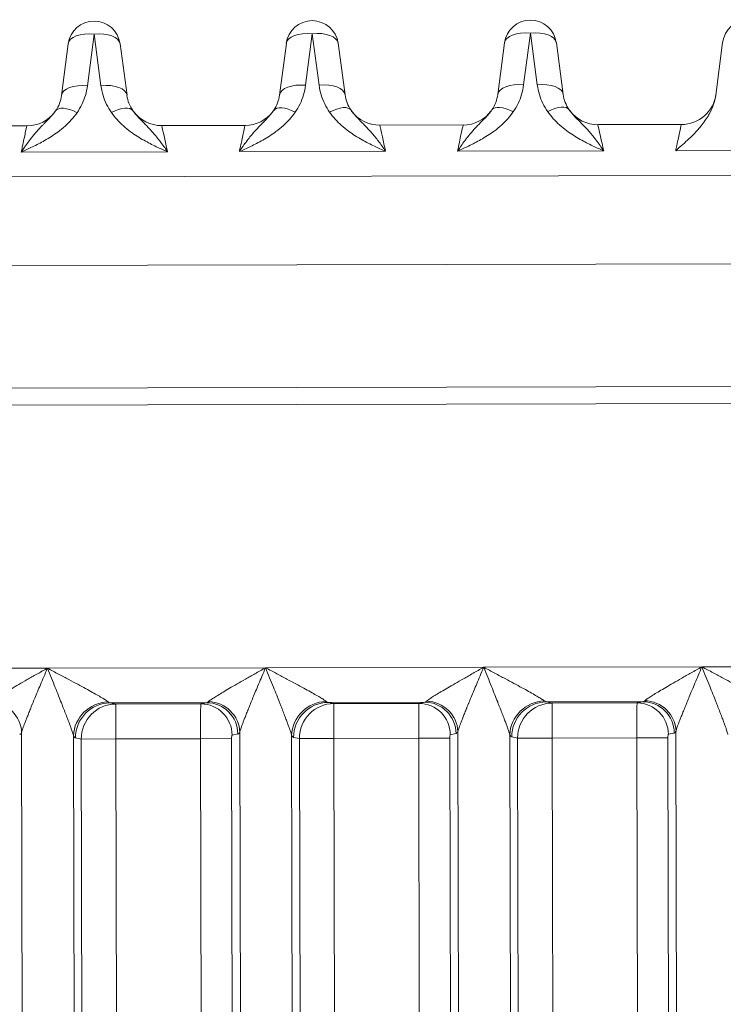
# Model space of a CAD drawing. Extents: x 1 to 669, y 0 to 417.
# Tile 227 of 256: x 322.269 to 323.022, y 285.035 to 286.089. Entities that reach past the tile are written whole.
import ezdxf

# ---------------------------------------------------------------- set-up
doc = ezdxf.new("R2010")
doc.units = 0
doc.header["$LTSCALE"] = 12
doc.header["$MEASUREMENT"] = 0
doc.layers.get('0').update_dxf_attribs({"linetype": 'CONTINUOUS'})
doc.layers.add('X', color=1, linetype='CONTINUOUS')

# ---------------------------------------------------------------- blocks, each defined once
blk = doc.blocks.new('GASTRAIN RIGHT')
at = {"layer": 'X', "lineweight": 0}
for p, q in [((301.1638, 302.8649), (301.1709, 302.9201)), ((301.1709, 302.9201), (301.1783, 302.8649)), ((301.3973, 302.8653), (301.4045, 302.9206)), ((301.4045, 302.9206), (301.4119, 302.8654)), ((300.9096, 302.9092), (300.9024, 302.854)), ((300.9302, 302.8644), (300.9374, 302.9196)), ((300.9374, 302.9196), (300.9447, 302.8644)), ((300.9726, 302.8541), (300.9652, 302.9093)), ((301.1432, 302.9097), (301.136, 302.8544)), ((301.2061, 302.8546), (301.1987, 302.9098)), ((301.3767, 302.9102), (301.3696, 302.8549)), ((301.4397, 302.8551), (301.4323, 302.9103)), ((301.6103, 302.9107), (301.603, 302.8543)), ((300.7761, 302.8212), (300.8654, 302.8214)), ((301.099, 302.8219), (301.0097, 302.8217)), ((301.3326, 302.8224), (301.2432, 302.8222)), ((301.5661, 302.8229), (301.4768, 302.8227)), ((301.564, 302.8134), (301.564, 302.8134)), ((300.8594, 302.7933), (301.0159, 302.7937)), ((301.2494, 302.7942), (301.0929, 302.7938)), ((301.483, 302.7946), (301.3265, 302.7943)), ((301.7166, 302.7951), (301.5601, 302.7948)), ((302.3061, 302.7698), (300.6343, 302.7663)), ((302.3517, 302.675), (300.6267, 302.6714)), ((304.778, 302.5488), (300.3682, 302.5396)), ((304.778, 302.5306), (300.3683, 302.5214)), ((300.6538, 302.2401), (300.8874, 302.2406)), ((300.8874, 302.2406), (301.121, 302.2411)), ((301.121, 302.2411), (301.3545, 302.2416)), ((301.3545, 302.2416), (301.5881, 302.2421)), ((301.5881, 302.2421), (301.8217, 302.2426)), ((300.9544, 302.2034), (301.0579, 302.2036)), ((300.9606, 302.2022), (300.9544, 302.2034)), ((301.0579, 302.2036), (301.0517, 302.2024)), ((301.188, 302.2039), (301.2914, 302.2041)), ((301.1941, 302.2027), (301.188, 302.2039)), ((301.2853, 302.2029), (301.1941, 302.2027)), ((301.1942, 302.1653), (301.1941, 302.2027)), ((301.2914, 302.2041), (301.2853, 302.2029)), ((301.4215, 302.2044), (301.525, 302.2046)), ((301.4277, 302.2032), (301.4215, 302.2044)), ((301.5188, 302.2033), (301.4277, 302.2032)), ((301.4278, 302.1658), (301.4277, 302.2032)), ((301.525, 302.2046), (301.5188, 302.2033)), ((301.0517, 302.2024), (300.9606, 302.2022)), ((300.9606, 302.1648), (300.9606, 302.2022)), ((300.8597, 302.1717), (300.8709, 296.8301)), ((301.0933, 302.1722), (301.1045, 296.8306)), ((301.3269, 302.1727), (301.3381, 296.8311)), ((301.5584, 302.171), (301.5522, 302.1698)), ((301.5604, 302.1732), (301.5716, 296.8316)), ((300.9265, 296.8302), (300.9153, 302.1681)), ((300.9236, 302.1647), (300.9174, 302.166)), ((300.9606, 302.1648), (300.9236, 302.1647)), ((300.9338, 297.271), (300.9236, 302.1647)), ((301.0513, 302.165), (300.9606, 302.1648)), ((300.9606, 302.1648), (300.9707, 297.3505)), ((301.0846, 302.1651), (301.0513, 302.165)), ((301.0513, 302.165), (301.0614, 297.3502)), ((301.0846, 302.1651), (301.0947, 297.3503)), ((301.0913, 302.1701), (301.0851, 302.1688)), ((301.1601, 296.8307), (301.1489, 302.1686)), ((301.1572, 302.1652), (301.151, 302.1664)), ((301.1942, 302.1653), (301.1572, 302.1652)), ((301.1674, 297.2715), (301.1572, 302.1652)), ((301.2849, 302.1655), (301.1942, 302.1653)), ((301.1942, 302.1653), (301.2043, 297.351)), ((301.3182, 302.1656), (301.2849, 302.1655)), ((301.2849, 302.1655), (301.2949, 297.3507)), ((301.3182, 302.1656), (301.3283, 297.3508)), ((301.3248, 302.1705), (301.3187, 302.1693)), ((301.3936, 296.8312), (301.3825, 302.1691)), ((301.3907, 302.1657), (301.3846, 302.1669)), ((301.4278, 302.1658), (301.3907, 302.1657)), ((301.401, 297.272), (301.3907, 302.1657)), ((301.5184, 302.166), (301.4278, 302.1658)), ((301.4278, 302.1658), (301.4379, 297.3515)), ((301.5518, 302.1661), (301.5184, 302.166)), ((301.5184, 302.166), (301.5285, 297.3512)), ((301.5518, 302.1661), (301.5618, 297.3513))]:
    blk.add_line(p, q, dxfattribs=at)
for centre, radius, start, end in [((300.9374, 302.9056), 0.028, 7.6199, 172.6199), ((301.1709, 302.9061), 0.028, 7.6199, 172.6199), ((301.4045, 302.9066), 0.028, 7.6199, 172.6199), ((301.6381, 302.9071), 0.028, 7.6199, 172.6199), ((301.5661, 302.8602), 0.0374, 270.1198, 352.6189), ((300.8654, 302.8588), 0.0374, 270.1198, 323.7663), ((301.0096, 302.8591), 0.0374, 216.4876, 270.1199), ((301.0989, 302.8592), 0.0374, 270.1198, 323.7349), ((301.2432, 302.8595), 0.0374, 216.4876, 270.1199), ((301.3325, 302.8597), 0.0374, 270.1198, 323.7349), ((301.4767, 302.86), 0.0374, 216.4876, 270.1199)]:
    blk.add_arc(centre, radius, start, end, dxfattribs=at)
for centre, major_axis, ratio, start_param, end_param in [((300.9374, 302.9056), (-0.0278, 0.0036), 0.496782, -1.505487, 0), ((300.9374, 302.9056), (0.0278, 0.0037), 0.496782, 0, 1.505487), ((301.1709, 302.9061), (-0.0278, 0.0036), 0.496782, -1.505487, 0), ((301.1709, 302.9061), (0.0278, 0.0037), 0.496782, 0, 1.505487), ((301.4045, 302.9066), (-0.0278, 0.0036), 0.496782, -1.505487, 0), ((301.4045, 302.9066), (0.0278, 0.0037), 0.496782, 0, 1.505487), ((300.9302, 302.8504), (-0.0278, 0.0036), 0.496782, -1.505487, -0.000002), ((300.9448, 302.8504), (0.0278, 0.0037), 0.496782, 0.000002, 1.505487), ((301.1638, 302.8508), (-0.0278, 0.0036), 0.496782, -1.505487, -0.000002), ((301.1783, 302.8509), (0.0278, 0.0037), 0.496782, 0.000002, 1.505487), ((301.3974, 302.8513), (-0.0278, 0.0036), 0.496782, -1.505487, -0.000002), ((301.4119, 302.8514), (0.0278, 0.0037), 0.496782, 0.000002, 1.505487), ((300.8264, 302.1716), (-0.0299, 0.0155), 0.961737, -2.645113, -1.106254), ((300.9545, 302.166), (0.0072, 0.0367), 0.991111, 0.198055, 1.765434), ((301.06, 302.1721), (-0.0299, 0.0155), 0.961737, -2.645113, -1.106254), ((301.188, 302.1665), (0.0072, 0.0367), 0.991111, 0.198055, 1.765434), ((301.2853, 302.1692), (-0.0066, 0.033), 0.991111, -1.765434, -0.198055), ((301.2935, 302.1726), (-0.0299, 0.0155), 0.961737, -2.645113, -1.106254), ((301.4216, 302.167), (0.0072, 0.0367), 0.991111, 0.198055, 1.765434), ((301.5189, 302.1697), (-0.0066, 0.033), 0.991111, -1.765434, -0.198055), ((301.5271, 302.1731), (-0.0299, 0.0155), 0.961737, -2.645113, -1.106254), ((301.0518, 302.1687), (-0.0066, 0.033), 0.991111, -1.765434, -0.198055), ((300.8573, 302.2415), (0.0002, -0.072), 0.130489, 0.025568, 0.245705), ((301.0909, 302.242), (0.0002, -0.072), 0.130489, 0.025568, 0.245705), ((301.3244, 302.2425), (0.0002, -0.072), 0.130489, 0.025568, 0.245705), ((301.558, 302.243), (0.0002, -0.072), 0.130489, 0.025568, 0.245705)]:
    blk.add_ellipse(centre, major_axis=major_axis, ratio=ratio, start_param=start_param, end_param=end_param, dxfattribs=at)
at = {"layer": 'X', "lineweight": 0, "extrusion": (-2.22623e-16, 3.38107e-18, -1)}
for centre in [(301.0102, 302.8594), (301.2438, 302.8599), (301.4773, 302.8604)]:
    blk.add_ellipse(centre, major_axis=(-0.0331, -0.0189), ratio=0.990041, start_param=-0.086254, end_param=0.382107, dxfattribs=at)
at = {"layer": 'X', "lineweight": 0, "extrusion": (-2.23014e-16, -3.96975e-18, -1)}
for centre in [(301.0984, 302.8596), (301.332, 302.8601)]:
    blk.add_ellipse(centre, major_axis=(-0.0328, 0.0191), ratio=0.991023, start_param=-3.53686, end_param=-3.068074, dxfattribs=at)
at = {"layer": 'X', "lineweight": 0, "extrusion": (-1.50538e-16, 1.04341e-16, -1)}
blk.add_ellipse((300.9191, 302.8215), major_axis=(-0.023, 0.016), ratio=0.428169, start_param=0.000002, end_param=1.28097, dxfattribs=at)
at = {"layer": 'X', "lineweight": 0, "extrusion": (-2.16817e-16, -4.15472e-19, -1)}
for centre in [(300.956, 302.8216), (301.1896, 302.8221), (301.4231, 302.8226)]:
    blk.add_ellipse(centre, major_axis=(0.023, 0.0161), ratio=0.428192, start_param=-1.28099, end_param=-0.000026, dxfattribs=at)
at = {"layer": 'X', "lineweight": 0, "extrusion": (-1.5054e-16, 1.04339e-16, -1)}
for centre in [(301.1527, 302.822), (301.3863, 302.8225)]:
    blk.add_ellipse(centre, major_axis=(-0.023, 0.016), ratio=0.428169, start_param=-0.000004, end_param=1.28097, dxfattribs=at)
at = {"layer": 'X', "lineweight": 0, "extrusion": (-2.34114e-16, 6.97371e-18, -1)}
for centre in [(300.9524, 302.1682), (301.1859, 302.1687), (301.4195, 302.1692)]:
    blk.add_ellipse(centre, major_axis=(0.0329, 0.0177), ratio=0.963131, start_param=-2.63504, end_param=-1.09547, dxfattribs=at)
at = {"layer": 'X', "lineweight": 0, "extrusion": (0, 0, -1)}
for centre, major_axis, ratio, start_param, end_param in [((300.9541, 302.2235), (-0.0006, 0.0201), 0.356191, -3.09596, -2.801804), ((301.1877, 302.224), (-0.0006, 0.0201), 0.356191, -3.09596, -2.801804), ((301.4213, 302.2245), (-0.0006, 0.0201), 0.356191, -3.09596, -2.801804), ((300.9175, 302.2417), (0.0002, -0.0758), 0.130526, 0.025672, 0.239795), ((301.1511, 302.2422), (0.0002, -0.0758), 0.130526, 0.025672, 0.239795), ((301.3847, 302.2427), (0.0002, -0.0758), 0.130526, 0.025672, 0.239795)]:
    blk.add_ellipse(centre, major_axis=major_axis, ratio=ratio, start_param=start_param, end_param=end_param, dxfattribs=at)
at = {"layer": 'X', "lineweight": 0, "extrusion": (-4.6068e-18, 1.08855e-17, -1)}
for centre in [(301.0581, 302.2235), (301.2916, 302.224), (301.5252, 302.2245)]:
    blk.add_ellipse(centre, major_axis=(0.0005, 0.0199), ratio=0.340201, start_param=-3.490943, end_param=-3.186733, dxfattribs=at)
at = {"layer": 'X', "lineweight": 0, "extrusion": (-2.34097e-16, -4.88451e-19, -1)}
for centre in [(301.0579, 302.17), (301.2915, 302.1705), (301.5251, 302.171)]:
    blk.add_ellipse(centre, major_axis=(-0.0066, 0.033), ratio=0.991111, start_param=0.19806, end_param=1.765434, dxfattribs=at)
at = {"layer": 'X', "lineweight": 0, "extrusion": (-2.341e-16, 3.03547e-19, -1)}
for centre in [(301.1942, 302.1653), (301.4278, 302.1658), (300.9606, 302.1648)]:
    blk.add_ellipse(centre, major_axis=(0.0072, 0.0367), ratio=0.991111, start_param=-1.765434, end_param=-0.198055, dxfattribs=at)
at = {"layer": 'X', "lineweight": 0, "extrusion": (2.54248e-22, 4.64632e-19, -1)}
for centre in [(301.2854, 302.1655), (301.5189, 302.166), (301.0518, 302.165)]:
    blk.add_ellipse(centre, major_axis=(-0.0001, 0.0374), ratio=0.013159, start_param=-1.570762, end_param=-0.026137, dxfattribs=at)
at = {"layer": 'X', "lineweight": 0, "extrusion": (-4.40095e-20, 9.06566e-19, -1)}
for centre in [(301.0851, 302.1651), (301.3187, 302.1656)]:
    blk.add_ellipse(centre, major_axis=(-0.00001, 0.00374), ratio=0.131633, start_param=-1.570848, end_param=-0.026097, dxfattribs=at)
at = {"layer": 'X', "lineweight": 0, "extrusion": (-4.40092e-20, 9.06566e-19, -1)}
blk.add_ellipse((301.5523, 302.1661), major_axis=(-0.00001, 0.00374), ratio=0.131633, start_param=-1.570848, end_param=-0.026097, dxfattribs=at)
at = {"layer": 'X', "lineweight": 0}
for points in [[(300.9191, 302.8355), (300.921, 302.8383), (300.9245, 302.8443), (300.9283, 302.8539), (300.9297, 302.8608), (300.9302, 302.8644)], [(300.9447, 302.8644), (300.9452, 302.8608), (300.9467, 302.8539), (300.9505, 302.8443), (300.954, 302.8384), (300.956, 302.8356)], [(301.1527, 302.836), (301.1546, 302.8388), (301.1581, 302.8447), (301.1618, 302.8544), (301.1633, 302.8613), (301.1638, 302.8649)], [(301.1783, 302.8649), (301.1788, 302.8613), (301.1803, 302.8544), (301.1841, 302.8448), (301.1876, 302.8389), (301.1895, 302.8361)], [(301.3862, 302.8365), (301.3882, 302.8393), (301.3916, 302.8452), (301.3954, 302.8549), (301.3969, 302.8618), (301.3973, 302.8653)], [(301.4119, 302.8654), (301.4124, 302.8618), (301.4139, 302.8549), (301.4177, 302.8453), (301.4211, 302.8394), (301.4231, 302.8366)], [(300.9024, 302.854), (300.9017, 302.8482), (300.8995, 302.8424), (300.8962, 302.8376)]]:
    blk.add_open_spline(points, degree=3, dxfattribs=at)
for points, knots in [([(301.603, 302.8543), (301.6025, 302.8509), (301.6017, 302.8473), (301.6003, 302.8435), (301.5992, 302.8404), (301.5977, 302.8372), (301.5959, 302.8339), (301.5955, 302.8332), (301.5951, 302.8325), (301.5947, 302.8319), (301.5923, 302.8279), (301.5894, 302.8238), (301.586, 302.8198), (301.5847, 302.8183), (301.5834, 302.8168), (301.5821, 302.8154), (301.5797, 302.8127), (301.577, 302.8101), (301.5743, 302.8075), (301.5722, 302.8055), (301.57, 302.8035), (301.5678, 302.8015), (301.5653, 302.7993), (301.5627, 302.7971), (301.5601, 302.7948)], [0, 0, 0, 0, 0.2, 0.2, 0.2, 0.3662988, 0.3662988, 0.3662988, 0.4, 0.4, 0.4, 0.6, 0.6, 0.6, 0.6721619, 0.6721619, 0.6721619, 0.8, 0.8, 0.8, 0.8950757, 0.8950757, 0.8950757, 1, 1, 1, 1]), ([(300.8594, 302.7933), (300.8609, 302.7957), (300.8624, 302.7979), (300.8653, 302.8019), (300.8666, 302.8037), (300.8695, 302.8075), (300.871, 302.8095), (300.8738, 302.8128), (300.875, 302.8142), (300.8781, 302.8177), (300.88, 302.8198), (300.8826, 302.8224), (300.8833, 302.8231), (300.8865, 302.8264), (300.8888, 302.8287), (300.8915, 302.8317), (300.8921, 302.8324), (300.8939, 302.8346), (300.8951, 302.836), (300.8961, 302.8375)], [0, 0, 0, 0, 0.1076203, 0.1076203, 0.1999997, 0.1999997, 0.3123608, 0.3123608, 0.3999993, 0.3999993, 0.5442603, 0.5442603, 0.599999, 0.599999, 0.7999987, 0.7999987, 0.8630745, 0.8630745, 0.9999984, 0.9999984, 0.9999984, 0.9999984]), ([(300.8594, 302.7933), (300.8633, 302.7951), (300.8673, 302.7969), (300.8757, 302.801), (300.8801, 302.8032), (300.8893, 302.8085), (300.894, 302.8115), (300.9013, 302.8168), (300.9039, 302.819), (300.9087, 302.8233), (300.9109, 302.8255), (300.9151, 302.8302), (300.9172, 302.8328), (300.9191, 302.8355)], [0, 0, 0, 0, 0.173441, 0.173441, 0.369435, 0.369435, 0.594296, 0.594296, 0.733106, 0.733106, 0.859842, 0.859842, 1, 1, 1, 1]), ([(300.956, 302.8356), (300.9578, 302.833), (300.9598, 302.8305), (300.964, 302.8258), (300.9663, 302.8235), (300.9712, 302.8192), (300.9738, 302.8171), (300.981, 302.8117), (300.9859, 302.8087), (300.9951, 302.8035), (300.9995, 302.8012), (301.0079, 302.7972), (301.0119, 302.7954), (301.0159, 302.7937)], [0, 0, 0, 0, 0.134939, 0.134939, 0.26689, 0.26689, 0.403716, 0.403716, 0.630452, 0.630452, 0.826698, 0.826698, 1, 1, 1, 1]), ([(301.0159, 302.7937), (301.0133, 302.7977), (301.0106, 302.8014), (301.008, 302.8048), (301.0078, 302.8051), (301.0076, 302.8054), (301.0073, 302.8057), (301.0047, 302.8091), (301.0021, 302.8122), (300.9996, 302.8151), (300.9994, 302.8153), (300.9992, 302.8155), (300.999, 302.8157), (300.9963, 302.8187), (300.9937, 302.8214), (300.9912, 302.8239), (300.9911, 302.824), (300.991, 302.8241), (300.9909, 302.8242), (300.9885, 302.8266), (300.9863, 302.8289), (300.9843, 302.8311), (300.9836, 302.8318), (300.983, 302.8325), (300.9824, 302.8332), (300.9811, 302.8347), (300.98, 302.8362), (300.979, 302.8376)], [0, 0, 0, 0, 0.1843541, 0.1843541, 0.1843541, 0.2, 0.2, 0.2, 0.3854938, 0.3854938, 0.3854938, 0.4, 0.4, 0.4, 0.6, 0.6, 0.6, 0.6077365, 0.6077365, 0.6077365, 0.8, 0.8, 0.8, 0.864614, 0.864614, 0.864614, 1, 1, 1, 1]), ([(301.1296, 302.838), (301.1286, 302.8364), (301.1274, 302.8349), (301.1261, 302.8334), (301.1255, 302.8327), (301.1249, 302.832), (301.1243, 302.8313), (301.1223, 302.8291), (301.1201, 302.8268), (301.1177, 302.8244), (301.1176, 302.8243), (301.1175, 302.8242), (301.1174, 302.8241), (301.1149, 302.8216), (301.1122, 302.8188), (301.1095, 302.8158), (301.1094, 302.8156), (301.1092, 302.8155), (301.1091, 302.8153), (301.1065, 302.8124), (301.1039, 302.8092), (301.1013, 302.8057), (301.1011, 302.8055), (301.1009, 302.8052), (301.1008, 302.805), (301.0981, 302.8016), (301.0955, 302.7979), (301.0929, 302.7938)], [0, 0, 0, 0, 0.1396015, 0.1396015, 0.1396015, 0.2, 0.2, 0.2, 0.3913699, 0.3913699, 0.3913699, 0.4, 0.4, 0.4, 0.6, 0.6, 0.6, 0.6109429, 0.6109429, 0.6109429, 0.8, 0.8, 0.8, 0.8125998, 0.8125998, 0.8125998, 1, 1, 1, 1]), ([(301.0929, 302.7938), (301.0969, 302.7956), (301.1009, 302.7974), (301.1093, 302.8015), (301.1136, 302.8037), (301.1228, 302.8089), (301.1276, 302.812), (301.1348, 302.8173), (301.1375, 302.8195), (301.1423, 302.8238), (301.1444, 302.826), (301.1487, 302.8307), (301.1508, 302.8333), (301.1527, 302.836)], [0, 0, 0, 0, 0.173441, 0.173441, 0.369435, 0.369435, 0.594296, 0.594296, 0.733106, 0.733106, 0.859842, 0.859842, 1, 1, 1, 1]), ([(301.1895, 302.8361), (301.1914, 302.8335), (301.1933, 302.831), (301.1976, 302.8262), (301.1999, 302.824), (301.2047, 302.8197), (301.2073, 302.8175), (301.2146, 302.8122), (301.2194, 302.8092), (301.2287, 302.804), (301.2331, 302.8017), (301.2415, 302.7977), (301.2454, 302.7959), (301.2494, 302.7942)], [0, 0, 0, 0, 0.1349394, 0.1349394, 0.2668897, 0.2668897, 0.4037162, 0.4037162, 0.6304518, 0.6304518, 0.8266976, 0.8266976, 1, 1, 1, 1]), ([(301.2494, 302.7942), (301.2468, 302.7982), (301.2442, 302.8019), (301.2416, 302.8053), (301.2414, 302.8056), (301.2411, 302.8059), (301.2409, 302.8062), (301.2383, 302.8096), (301.2357, 302.8127), (301.2332, 302.8156), (301.233, 302.8158), (301.2328, 302.816), (301.2326, 302.8162), (301.2299, 302.8192), (301.2273, 302.8219), (301.2248, 302.8244), (301.2247, 302.8245), (301.2246, 302.8246), (301.2245, 302.8247), (301.2221, 302.8271), (301.2199, 302.8294), (301.2179, 302.8316), (301.2172, 302.8323), (301.2166, 302.833), (301.216, 302.8337), (301.2147, 302.8352), (301.2136, 302.8367), (301.2125, 302.8381)], [0, 0, 0, 0, 0.1843541, 0.1843541, 0.1843541, 0.2, 0.2, 0.2, 0.3854938, 0.3854938, 0.3854938, 0.4, 0.4, 0.4, 0.6, 0.6, 0.6, 0.6077365, 0.6077365, 0.6077365, 0.8, 0.8, 0.8, 0.864614, 0.864614, 0.864614, 1, 1, 1, 1]), ([(301.3632, 302.8384), (301.3622, 302.8369), (301.361, 302.8354), (301.3597, 302.8338), (301.3591, 302.8332), (301.3585, 302.8325), (301.3579, 302.8318), (301.3559, 302.8296), (301.3536, 302.8273), (301.3512, 302.8249), (301.3511, 302.8248), (301.351, 302.8247), (301.3509, 302.8246), (301.3484, 302.822), (301.3458, 302.8193), (301.3431, 302.8163), (301.3429, 302.8161), (301.3428, 302.8159), (301.3426, 302.8158), (301.3401, 302.8129), (301.3375, 302.8097), (301.3348, 302.8062), (301.3347, 302.806), (301.3345, 302.8057), (301.3343, 302.8055), (301.3317, 302.802), (301.3291, 302.7983), (301.3265, 302.7943)], [0, 0, 0, 0, 0.1396015, 0.1396015, 0.1396015, 0.2, 0.2, 0.2, 0.3913699, 0.3913699, 0.3913699, 0.4, 0.4, 0.4, 0.6, 0.6, 0.6, 0.6109429, 0.6109429, 0.6109429, 0.8, 0.8, 0.8, 0.8125998, 0.8125998, 0.8125998, 1, 1, 1, 1]), ([(301.3265, 302.7943), (301.3305, 302.7961), (301.3345, 302.7979), (301.3428, 302.802), (301.3472, 302.8042), (301.3564, 302.8094), (301.3612, 302.8125), (301.3684, 302.8178), (301.3711, 302.82), (301.3758, 302.8243), (301.378, 302.8264), (301.3823, 302.8312), (301.3843, 302.8338), (301.3862, 302.8365)], [0, 0, 0, 0, 0.173441, 0.173441, 0.369435, 0.369435, 0.594296, 0.594296, 0.733106, 0.733106, 0.859842, 0.859842, 1, 1, 1, 1]), ([(301.4231, 302.8366), (301.4249, 302.834), (301.4269, 302.8315), (301.4312, 302.8267), (301.4334, 302.8245), (301.4383, 302.8202), (301.4409, 302.818), (301.4482, 302.8127), (301.453, 302.8097), (301.4623, 302.8045), (301.4667, 302.8022), (301.475, 302.7982), (301.479, 302.7964), (301.483, 302.7946)], [0, 0, 0, 0, 0.1349394, 0.1349394, 0.2668897, 0.2668897, 0.4037162, 0.4037162, 0.6304518, 0.6304518, 0.8266976, 0.8266976, 1, 1, 1, 1]), ([(301.483, 302.7946), (301.4804, 302.7987), (301.4777, 302.8024), (301.4751, 302.8058), (301.4749, 302.8061), (301.4747, 302.8064), (301.4745, 302.8067), (301.4719, 302.8101), (301.4693, 302.8132), (301.4668, 302.816), (301.4666, 302.8163), (301.4664, 302.8165), (301.4662, 302.8167), (301.4635, 302.8197), (301.4608, 302.8224), (301.4583, 302.8249), (301.4583, 302.825), (301.4582, 302.8251), (301.4581, 302.8252), (301.4557, 302.8276), (301.4534, 302.8299), (301.4514, 302.832), (301.4508, 302.8328), (301.4501, 302.8335), (301.4495, 302.8342), (301.4483, 302.8357), (301.4471, 302.8372), (301.4461, 302.8386)], [0, 0, 0, 0, 0.1843541, 0.1843541, 0.1843541, 0.2, 0.2, 0.2, 0.3854938, 0.3854938, 0.3854938, 0.4, 0.4, 0.4, 0.6, 0.6, 0.6, 0.6077365, 0.6077365, 0.6077365, 0.8, 0.8, 0.8, 0.864614, 0.864614, 0.864614, 1, 1, 1, 1]), ([(300.8654, 302.8214), (300.8654, 302.8214), (300.8648, 302.8189), (300.8637, 302.8139), (300.8629, 302.81), (300.8618, 302.8047), (300.8605, 302.7989), (300.8602, 302.7971), (300.8598, 302.7952), (300.8594, 302.7933)], [0, 0, 0, 0, 0.498557, 0.498557, 0.498557, 0.882704, 0.882704, 0.882704, 1, 1, 1, 1]), ([(301.0159, 302.7937), (301.0146, 302.7993), (301.0135, 302.8046), (301.0126, 302.809), (301.0111, 302.8157), (301.0101, 302.8201), (301.0098, 302.8213), (301.0097, 302.8216), (301.0097, 302.8217), (301.0097, 302.8217)], [0, 0, 0, 0, 0.3498112, 0.3498112, 0.3498112, 0.8828285, 0.8828285, 0.8828285, 1, 1, 1, 1]), ([(301.099, 302.8219), (301.099, 302.8219), (301.0984, 302.8193), (301.0973, 302.8143), (301.0964, 302.8105), (301.0954, 302.8052), (301.0941, 302.7994), (301.0937, 302.7976), (301.0933, 302.7957), (301.0929, 302.7938)], [0, 0, 0, 0, 0.4985563, 0.4985563, 0.4985563, 0.8827035, 0.8827035, 0.8827035, 1, 1, 1, 1]), ([(301.2494, 302.7942), (301.2482, 302.7998), (301.2471, 302.8051), (301.2461, 302.8095), (301.2447, 302.8162), (301.2437, 302.8205), (301.2433, 302.8218), (301.2433, 302.822), (301.2432, 302.8222), (301.2432, 302.8222)], [0, 0, 0, 0, 0.3498115, 0.3498115, 0.3498115, 0.8828285, 0.8828285, 0.8828285, 1, 1, 1, 1]), ([(301.3326, 302.8224), (301.3326, 302.8224), (301.3319, 302.8198), (301.3308, 302.8148), (301.33, 302.811), (301.3289, 302.8057), (301.3277, 302.7998), (301.3273, 302.798), (301.3269, 302.7962), (301.3265, 302.7943)], [0, 0, 0, 0, 0.4985577, 0.4985577, 0.4985577, 0.8827035, 0.8827035, 0.8827035, 1, 1, 1, 1]), ([(301.483, 302.7946), (301.4818, 302.8002), (301.4806, 302.8056), (301.4797, 302.81), (301.4782, 302.8167), (301.4772, 302.821), (301.4769, 302.8223), (301.4768, 302.8225), (301.4768, 302.8227), (301.4768, 302.8227)], [0, 0, 0, 0, 0.3498137, 0.3498137, 0.3498137, 0.8828285, 0.8828285, 0.8828285, 1, 1, 1, 1]), ([(301.5661, 302.8229), (301.5661, 302.8229), (301.5655, 302.8203), (301.5644, 302.8153), (301.5636, 302.8115), (301.5625, 302.8062), (301.5612, 302.8003), (301.5609, 302.7985), (301.5605, 302.7967), (301.5601, 302.7948)], [0, 0, 0, 0, 0.4985615, 0.4985615, 0.4985615, 0.8827057, 0.8827057, 0.8827057, 1, 1, 1, 1]), ([(300.8263, 302.2042), (300.8267, 302.2047), (300.8274, 302.2052), (300.8283, 302.2058), (300.8292, 302.2065), (300.8303, 302.2073), (300.8316, 302.2081), (300.8329, 302.209), (300.8345, 302.21), (300.8362, 302.211), (300.838, 302.2121), (300.8399, 302.2133), (300.842, 302.2145), (300.8441, 302.2158), (300.8464, 302.2171), (300.8489, 302.2186), (300.8513, 302.22), (300.854, 302.2215), (300.8568, 302.2232), (300.8596, 302.2248), (300.8626, 302.2265), (300.8658, 302.2283), (300.869, 302.2302), (300.8724, 302.2321), (300.876, 302.2341), (300.8796, 302.2362), (300.8834, 302.2383), (300.8874, 302.2406)], [0, 0, 0, 0, 0.1111111, 0.1111111, 0.1111111, 0.2222222, 0.2222222, 0.2222222, 0.3333333, 0.3333333, 0.3333333, 0.4444444, 0.4444444, 0.4444444, 0.5555556, 0.5555556, 0.5555556, 0.6666667, 0.6666667, 0.6666667, 0.7777778, 0.7777778, 0.7777778, 0.8888889, 0.8888889, 0.8888889, 1, 1, 1, 1]), ([(300.8597, 302.1717), (300.8598, 302.1721), (300.86, 302.1726), (300.8601, 302.1732), (300.8603, 302.1738), (300.8605, 302.1744), (300.8607, 302.175), (300.861, 302.1758), (300.8613, 302.1766), (300.8615, 302.1774), (300.8619, 302.1783), (300.8622, 302.1793), (300.8626, 302.1802), (300.863, 302.1813), (300.8634, 302.1824), (300.8639, 302.1836), (300.8644, 302.1848), (300.8649, 302.1861), (300.8654, 302.1874), (300.866, 302.1889), (300.8665, 302.1903), (300.8671, 302.1918), (300.8678, 302.1935), (300.8685, 302.1951), (300.8692, 302.1968), (300.8694, 302.1974), (300.8696, 302.1979), (300.8698, 302.1985), (300.8703, 302.1996), (300.8707, 302.2008), (300.8712, 302.2019), (300.8713, 302.2021), (300.8713, 302.2022), (300.8714, 302.2024), (300.8722, 302.2045), (300.8731, 302.2065), (300.8739, 302.2086), (300.8749, 302.2109), (300.8758, 302.2131), (300.8768, 302.2154), (300.8778, 302.2179), (300.8789, 302.2204), (300.8799, 302.2229), (300.8811, 302.2257), (300.8823, 302.2285), (300.8835, 302.2313), (300.8848, 302.2344), (300.8861, 302.2375), (300.8874, 302.2406)], [0, 0, 0, 0, 0.034174, 0.034174, 0.034174, 0.071525, 0.071525, 0.071525, 0.113598, 0.113598, 0.113598, 0.160608, 0.160608, 0.160608, 0.212701, 0.212701, 0.212701, 0.270374, 0.270374, 0.270374, 0.333811, 0.333811, 0.333811, 0.402688, 0.402688, 0.402688, 0.424666, 0.424666, 0.424666, 0.470211, 0.470211, 0.470211, 0.477094, 0.477094, 0.477094, 0.5599, 0.5599, 0.5599, 0.652587, 0.652587, 0.652587, 0.756527, 0.756527, 0.756527, 0.872462, 0.872462, 0.872462, 1, 1, 1, 1]), ([(300.8874, 302.2406), (300.8889, 302.237), (300.8903, 302.2334), (300.8918, 302.2298), (300.8931, 302.2265), (300.8944, 302.2232), (300.8958, 302.2199), (300.8969, 302.217), (300.8981, 302.2141), (300.8993, 302.2111), (300.9003, 302.2086), (300.9013, 302.206), (300.9023, 302.2034), (300.9028, 302.2022), (300.9033, 302.2011), (300.9037, 302.1999), (300.9041, 302.1988), (300.9046, 302.1977), (300.905, 302.1966), (300.9058, 302.1946), (300.9065, 302.1926), (300.9073, 302.1907), (300.908, 302.1889), (300.9086, 302.1872), (300.9093, 302.1855), (300.9099, 302.184), (300.9104, 302.1825), (300.911, 302.181), (300.9115, 302.1797), (300.9119, 302.1784), (300.9124, 302.1772), (300.9128, 302.1761), (300.9132, 302.1751), (300.9135, 302.174), (300.9138, 302.1732), (300.9141, 302.1723), (300.9143, 302.1715), (300.9146, 302.1708), (300.9148, 302.1702), (300.9149, 302.1696), (300.9151, 302.169), (300.9152, 302.1685), (300.9153, 302.1681)], [0, 0, 0, 0, 0.1421878, 0.1421878, 0.1421878, 0.2725735, 0.2725735, 0.2725735, 0.3876835, 0.3876835, 0.3876835, 0.4873178, 0.4873178, 0.4873178, 0.5318052, 0.5318052, 0.5318052, 0.5737849, 0.5737849, 0.5737849, 0.6518146, 0.6518146, 0.6518146, 0.7223049, 0.7223049, 0.7223049, 0.7854558, 0.7854558, 0.7854558, 0.8411028, 0.8411028, 0.8411028, 0.8895435, 0.8895435, 0.8895435, 0.931284, 0.931284, 0.931284, 0.9673154, 0.9673154, 0.9673154, 1, 1, 1, 1]), ([(300.9523, 302.2045), (300.9519, 302.2049), (300.9511, 302.2054), (300.9502, 302.2061), (300.9492, 302.2067), (300.948, 302.2075), (300.9466, 302.2083), (300.9452, 302.2092), (300.9435, 302.2102), (300.9417, 302.2112), (300.9398, 302.2123), (300.9377, 302.2135), (300.9355, 302.2147), (300.9333, 302.216), (300.9308, 302.2173), (300.9282, 302.2187), (300.9256, 302.2202), (300.9228, 302.2217), (300.9198, 302.2233), (300.9168, 302.2249), (300.9136, 302.2266), (300.9102, 302.2284), (300.9068, 302.2303), (300.9033, 302.2322), (300.8994, 302.2342), (300.8956, 302.2362), (300.8916, 302.2384), (300.8874, 302.2406)], [0, 0, 0, 0, 0.111111, 0.111111, 0.111111, 0.222222, 0.222222, 0.222222, 0.333333, 0.333333, 0.333333, 0.444444, 0.444444, 0.444444, 0.555556, 0.555556, 0.555556, 0.666667, 0.666667, 0.666667, 0.777778, 0.777778, 0.777778, 0.888889, 0.888889, 0.888889, 1, 1, 1, 1]), ([(301.0599, 302.2047), (301.0603, 302.2052), (301.061, 302.2057), (301.0618, 302.2063), (301.0627, 302.207), (301.0638, 302.2077), (301.0652, 302.2086), (301.0665, 302.2095), (301.0681, 302.2105), (301.0698, 302.2115), (301.0715, 302.2126), (301.0735, 302.2138), (301.0756, 302.215), (301.0777, 302.2163), (301.08, 302.2176), (301.0824, 302.2191), (301.0849, 302.2205), (301.0875, 302.222), (301.0904, 302.2237), (301.0932, 302.2253), (301.0962, 302.227), (301.0994, 302.2288), (301.1026, 302.2307), (301.106, 302.2326), (301.1096, 302.2346), (301.1132, 302.2367), (301.117, 302.2388), (301.121, 302.2411)], [0, 0, 0, 0, 0.111111, 0.111111, 0.111111, 0.222222, 0.222222, 0.222222, 0.333333, 0.333333, 0.333333, 0.444444, 0.444444, 0.444444, 0.555556, 0.555556, 0.555556, 0.666667, 0.666667, 0.666667, 0.777778, 0.777778, 0.777778, 0.888889, 0.888889, 0.888889, 1, 1, 1, 1]), ([(301.0933, 302.1722), (301.0934, 302.1726), (301.0935, 302.1731), (301.0937, 302.1737), (301.0939, 302.1742), (301.0941, 302.1749), (301.0943, 302.1755), (301.0945, 302.1763), (301.0948, 302.1771), (301.0951, 302.1779), (301.0954, 302.1788), (301.0958, 302.1797), (301.0962, 302.1807), (301.0966, 302.1818), (301.097, 302.1829), (301.0974, 302.1841), (301.0979, 302.1853), (301.0984, 302.1866), (301.099, 302.1879), (301.0995, 302.1893), (301.1001, 302.1908), (301.1007, 302.1923), (301.1014, 302.1939), (301.102, 302.1956), (301.1027, 302.1973), (301.1029, 302.1979), (301.1032, 302.1984), (301.1034, 302.199), (301.1038, 302.2001), (301.1043, 302.2012), (301.1048, 302.2024), (301.1048, 302.2026), (301.1049, 302.2027), (301.105, 302.2029), (301.1058, 302.205), (301.1067, 302.207), (301.1075, 302.2091), (301.1084, 302.2113), (301.1094, 302.2136), (301.1103, 302.2159), (301.1114, 302.2184), (301.1124, 302.2209), (301.1135, 302.2234), (301.1147, 302.2262), (301.1159, 302.229), (301.117, 302.2318), (301.1183, 302.2349), (301.1196, 302.238), (301.121, 302.2411)], [0, 0, 0, 0, 0.034174, 0.034174, 0.034174, 0.071525, 0.071525, 0.071525, 0.113598, 0.113598, 0.113598, 0.160608, 0.160608, 0.160608, 0.212701, 0.212701, 0.212701, 0.270374, 0.270374, 0.270374, 0.333811, 0.333811, 0.333811, 0.402688, 0.402688, 0.402688, 0.424666, 0.424666, 0.424666, 0.470211, 0.470211, 0.470211, 0.477094, 0.477094, 0.477094, 0.5599, 0.5599, 0.5599, 0.652587, 0.652587, 0.652587, 0.756527, 0.756527, 0.756527, 0.872462, 0.872462, 0.872462, 1, 1, 1, 1]), ([(301.121, 302.2411), (301.1224, 302.2374), (301.1239, 302.2338), (301.1253, 302.2303), (301.1267, 302.227), (301.128, 302.2237), (301.1293, 302.2204), (301.1305, 302.2175), (301.1317, 302.2146), (301.1329, 302.2116), (301.1339, 302.209), (301.1349, 302.2065), (301.1359, 302.2039), (301.1364, 302.2027), (301.1368, 302.2015), (301.1373, 302.2004), (301.1377, 302.1993), (301.1381, 302.1982), (301.1386, 302.1971), (301.1393, 302.1951), (301.1401, 302.1931), (301.1408, 302.1912), (301.1415, 302.1894), (301.1422, 302.1877), (301.1428, 302.186), (301.1434, 302.1845), (301.144, 302.183), (301.1445, 302.1815), (301.145, 302.1802), (301.1455, 302.1789), (301.146, 302.1777), (301.1463, 302.1766), (301.1467, 302.1755), (301.1471, 302.1745), (301.1474, 302.1737), (301.1477, 302.1728), (301.1479, 302.172), (301.1481, 302.1713), (301.1483, 302.1707), (301.1485, 302.1701), (301.1487, 302.1695), (301.1488, 302.169), (301.1489, 302.1686)], [0, 0, 0, 0, 0.142188, 0.142188, 0.142188, 0.2725737, 0.2725737, 0.2725737, 0.3876835, 0.3876835, 0.3876835, 0.4873178, 0.4873178, 0.4873178, 0.5318052, 0.5318052, 0.5318052, 0.5737849, 0.5737849, 0.5737849, 0.6518146, 0.6518146, 0.6518146, 0.7223049, 0.7223049, 0.7223049, 0.7854558, 0.7854558, 0.7854558, 0.8411028, 0.8411028, 0.8411028, 0.8895435, 0.8895435, 0.8895435, 0.931284, 0.931284, 0.931284, 0.9673154, 0.9673154, 0.9673154, 1, 1, 1, 1]), ([(301.1859, 302.2049), (301.1854, 302.2054), (301.1847, 302.2059), (301.1838, 302.2065), (301.1828, 302.2072), (301.1816, 302.208), (301.1802, 302.2088), (301.1787, 302.2097), (301.1771, 302.2107), (301.1752, 302.2117), (301.1734, 302.2128), (301.1713, 302.214), (301.1691, 302.2152), (301.1668, 302.2165), (301.1644, 302.2178), (301.1618, 302.2192), (301.1592, 302.2207), (301.1564, 302.2222), (301.1534, 302.2238), (301.1504, 302.2254), (301.1472, 302.2271), (301.1438, 302.2289), (301.1404, 302.2307), (301.1368, 302.2327), (301.133, 302.2347), (301.1292, 302.2367), (301.1252, 302.2389), (301.121, 302.2411)], [0, 0, 0, 0, 0.1111111, 0.1111111, 0.1111111, 0.2222222, 0.2222222, 0.2222222, 0.3333333, 0.3333333, 0.3333333, 0.4444444, 0.4444444, 0.4444444, 0.5555556, 0.5555556, 0.5555556, 0.6666667, 0.6666667, 0.6666667, 0.7777778, 0.7777778, 0.7777778, 0.8888889, 0.8888889, 0.8888889, 1, 1, 1, 1]), ([(301.2935, 302.2052), (301.2939, 302.2056), (301.2945, 302.2062), (301.2954, 302.2068), (301.2963, 302.2075), (301.2974, 302.2082), (301.2987, 302.2091), (301.3001, 302.21), (301.3016, 302.2109), (301.3034, 302.212), (301.3051, 302.2131), (301.307, 302.2142), (301.3091, 302.2155), (301.3112, 302.2168), (301.3135, 302.2181), (301.316, 302.2195), (301.3185, 302.221), (301.3211, 302.2225), (301.3239, 302.2241), (301.3268, 302.2258), (301.3298, 302.2275), (301.333, 302.2293), (301.3362, 302.2312), (301.3395, 302.2331), (301.3431, 302.2351), (301.3467, 302.2372), (301.3505, 302.2393), (301.3545, 302.2416)], [0, 0, 0, 0, 0.111111, 0.111111, 0.111111, 0.222222, 0.222222, 0.222222, 0.333333, 0.333333, 0.333333, 0.444444, 0.444444, 0.444444, 0.555556, 0.555556, 0.555556, 0.666667, 0.666667, 0.666667, 0.777778, 0.777778, 0.777778, 0.888889, 0.888889, 0.888889, 1, 1, 1, 1]), ([(301.3269, 302.1727), (301.327, 302.1731), (301.3271, 302.1736), (301.3273, 302.1741), (301.3274, 302.1747), (301.3276, 302.1754), (301.3279, 302.176), (301.3281, 302.1768), (301.3284, 302.1776), (301.3287, 302.1784), (301.329, 302.1793), (301.3294, 302.1802), (301.3297, 302.1812), (301.3301, 302.1823), (301.3306, 302.1834), (301.331, 302.1845), (301.3315, 302.1858), (301.332, 302.1871), (301.3325, 302.1884), (301.3331, 302.1898), (301.3337, 302.1913), (301.3343, 302.1928), (301.3349, 302.1944), (301.3356, 302.1961), (301.3363, 302.1978), (301.3365, 302.1983), (301.3367, 302.1989), (301.3369, 302.1994), (301.3374, 302.2006), (301.3379, 302.2017), (301.3383, 302.2029), (301.3384, 302.203), (301.3385, 302.2032), (301.3385, 302.2034), (301.3394, 302.2055), (301.3402, 302.2075), (301.3411, 302.2096), (301.342, 302.2118), (301.343, 302.2141), (301.3439, 302.2164), (301.345, 302.2189), (301.346, 302.2214), (301.3471, 302.2239), (301.3482, 302.2267), (301.3494, 302.2295), (301.3506, 302.2323), (301.3519, 302.2354), (301.3532, 302.2385), (301.3545, 302.2416)], [0, 0, 0, 0, 0.034174, 0.034174, 0.034174, 0.071525, 0.071525, 0.071525, 0.113598, 0.113598, 0.113598, 0.160608, 0.160608, 0.160608, 0.212701, 0.212701, 0.212701, 0.270374, 0.270374, 0.270374, 0.333811, 0.333811, 0.333811, 0.402688, 0.402688, 0.402688, 0.424666, 0.424666, 0.424666, 0.470211, 0.470211, 0.470211, 0.477094, 0.477094, 0.477094, 0.5599, 0.5599, 0.5599, 0.652587, 0.652587, 0.652587, 0.756527, 0.756527, 0.756527, 0.872462, 0.872462, 0.872462, 1, 1, 1, 1]), ([(301.3545, 302.2416), (301.356, 302.2379), (301.3575, 302.2343), (301.3589, 302.2308), (301.3602, 302.2275), (301.3616, 302.2242), (301.3629, 302.2209), (301.3641, 302.218), (301.3652, 302.215), (301.3664, 302.2121), (301.3674, 302.2095), (301.3685, 302.207), (301.3695, 302.2044), (301.3699, 302.2032), (301.3704, 302.202), (301.3708, 302.2009), (301.3713, 302.1998), (301.3717, 302.1987), (301.3721, 302.1976), (301.3729, 302.1956), (301.3737, 302.1936), (301.3744, 302.1917), (301.3751, 302.1899), (301.3758, 302.1882), (301.3764, 302.1865), (301.377, 302.185), (301.3776, 302.1835), (301.3781, 302.182), (301.3786, 302.1807), (301.3791, 302.1794), (301.3795, 302.1782), (301.3799, 302.1771), (301.3803, 302.176), (301.3806, 302.175), (301.3809, 302.1741), (301.3812, 302.1733), (301.3815, 302.1725), (301.3817, 302.1718), (301.3819, 302.1712), (301.3821, 302.1706), (301.3822, 302.17), (301.3824, 302.1695), (301.3825, 302.1691)], [0, 0, 0, 0, 0.142188, 0.142188, 0.142188, 0.2725737, 0.2725737, 0.2725737, 0.3876835, 0.3876835, 0.3876835, 0.4873178, 0.4873178, 0.4873178, 0.5318052, 0.5318052, 0.5318052, 0.5737849, 0.5737849, 0.5737849, 0.6518146, 0.6518146, 0.6518146, 0.7223049, 0.7223049, 0.7223049, 0.7854558, 0.7854558, 0.7854558, 0.8411028, 0.8411028, 0.8411028, 0.8895435, 0.8895435, 0.8895435, 0.931284, 0.931284, 0.931284, 0.9673154, 0.9673154, 0.9673154, 1, 1, 1, 1]), ([(301.4194, 302.2054), (301.419, 302.2059), (301.4183, 302.2064), (301.4173, 302.207), (301.4164, 302.2077), (301.4152, 302.2084), (301.4137, 302.2093), (301.4123, 302.2102), (301.4106, 302.2112), (301.4088, 302.2122), (301.4069, 302.2133), (301.4049, 302.2144), (301.4026, 302.2157), (301.4004, 302.2169), (301.398, 302.2183), (301.3953, 302.2197), (301.3927, 302.2211), (301.3899, 302.2227), (301.3869, 302.2243), (301.3839, 302.2259), (301.3807, 302.2276), (301.3774, 302.2294), (301.374, 302.2312), (301.3704, 302.2331), (301.3666, 302.2352), (301.3628, 302.2372), (301.3587, 302.2393), (301.3545, 302.2416)], [0, 0, 0, 0, 0.111111, 0.111111, 0.111111, 0.222222, 0.222222, 0.222222, 0.333333, 0.333333, 0.333333, 0.444444, 0.444444, 0.444444, 0.555556, 0.555556, 0.555556, 0.666667, 0.666667, 0.666667, 0.777778, 0.777778, 0.777778, 0.888889, 0.888889, 0.888889, 1, 1, 1, 1]), ([(301.527, 302.2057), (301.5274, 302.2061), (301.5281, 302.2067), (301.529, 302.2073), (301.5299, 302.208), (301.531, 302.2087), (301.5323, 302.2096), (301.5336, 302.2105), (301.5352, 302.2114), (301.5369, 302.2125), (301.5387, 302.2136), (301.5406, 302.2147), (301.5427, 302.216), (301.5448, 302.2172), (301.5471, 302.2186), (301.5496, 302.22), (301.552, 302.2215), (301.5547, 302.223), (301.5575, 302.2246), (301.5603, 302.2263), (301.5633, 302.228), (301.5665, 302.2298), (301.5697, 302.2316), (301.5731, 302.2336), (301.5767, 302.2356), (301.5803, 302.2377), (301.5841, 302.2398), (301.5881, 302.2421)], [0, 0, 0, 0, 0.1111111, 0.1111111, 0.1111111, 0.2222222, 0.2222222, 0.2222222, 0.3333333, 0.3333333, 0.3333333, 0.4444444, 0.4444444, 0.4444444, 0.5555556, 0.5555556, 0.5555556, 0.6666667, 0.6666667, 0.6666667, 0.7777778, 0.7777778, 0.7777778, 0.8888889, 0.8888889, 0.8888889, 1, 1, 1, 1]), ([(301.5604, 302.1732), (301.5605, 302.1736), (301.5607, 302.1741), (301.5608, 302.1746), (301.561, 302.1752), (301.5612, 302.1758), (301.5614, 302.1765), (301.5617, 302.1773), (301.562, 302.178), (301.5622, 302.1789), (301.5626, 302.1798), (301.5629, 302.1807), (301.5633, 302.1817), (301.5637, 302.1828), (301.5641, 302.1839), (301.5646, 302.185), (301.5651, 302.1863), (301.5656, 302.1876), (301.5661, 302.1889), (301.5667, 302.1903), (301.5672, 302.1918), (301.5678, 302.1933), (301.5685, 302.1949), (301.5692, 302.1966), (301.5699, 302.1983), (301.5701, 302.1988), (301.5703, 302.1994), (301.5705, 302.1999), (301.571, 302.2011), (301.5714, 302.2022), (301.5719, 302.2034), (301.572, 302.2035), (301.572, 302.2037), (301.5721, 302.2039), (301.5729, 302.2059), (301.5738, 302.208), (301.5746, 302.21), (301.5756, 302.2123), (301.5765, 302.2146), (301.5775, 302.2168), (301.5785, 302.2194), (301.5796, 302.2219), (301.5806, 302.2244), (301.5818, 302.2272), (301.583, 302.23), (301.5842, 302.2328), (301.5855, 302.2359), (301.5868, 302.2389), (301.5881, 302.2421)], [0, 0, 0, 0, 0.034174, 0.034174, 0.034174, 0.071525, 0.071525, 0.071525, 0.113598, 0.113598, 0.113598, 0.160608, 0.160608, 0.160608, 0.212701, 0.212701, 0.212701, 0.270374, 0.270374, 0.270374, 0.333811, 0.333811, 0.333811, 0.402688, 0.402688, 0.402688, 0.424666, 0.424666, 0.424666, 0.470211, 0.470211, 0.470211, 0.477094, 0.477094, 0.477094, 0.5599, 0.5599, 0.5599, 0.652587, 0.652587, 0.652587, 0.756527, 0.756527, 0.756527, 0.872462, 0.872462, 0.872462, 1, 1, 1, 1]), ([(301.5881, 302.2421), (301.5896, 302.2384), (301.591, 302.2348), (301.5925, 302.2312), (301.5938, 302.2279), (301.5951, 302.2247), (301.5965, 302.2214), (301.5976, 302.2185), (301.5988, 302.2155), (301.6, 302.2126), (301.601, 302.21), (301.602, 302.2074), (301.603, 302.2048), (301.6035, 302.2037), (301.604, 302.2025), (301.6044, 302.2013), (301.6048, 302.2002), (301.6053, 302.1991), (301.6057, 302.1981), (301.6065, 302.1961), (301.6072, 302.1941), (301.608, 302.1922), (301.6087, 302.1904), (301.6093, 302.1887), (301.61, 302.187), (301.6106, 302.1855), (301.6111, 302.184), (301.6117, 302.1825), (301.6122, 302.1812), (301.6126, 302.1799), (301.6131, 302.1787), (301.6135, 302.1776), (301.6139, 302.1765), (301.6142, 302.1755), (301.6145, 302.1746), (301.6148, 302.1738), (301.615, 302.173), (301.6153, 302.1723), (301.6155, 302.1717), (301.6156, 302.1711), (301.6158, 302.1705), (301.6159, 302.17), (301.616, 302.1696)], [0, 0, 0, 0, 0.142188, 0.142188, 0.142188, 0.2725737, 0.2725737, 0.2725737, 0.3876835, 0.3876835, 0.3876835, 0.4873178, 0.4873178, 0.4873178, 0.5318052, 0.5318052, 0.5318052, 0.5737849, 0.5737849, 0.5737849, 0.6518146, 0.6518146, 0.6518146, 0.7223049, 0.7223049, 0.7223049, 0.7854558, 0.7854558, 0.7854558, 0.8411028, 0.8411028, 0.8411028, 0.8895435, 0.8895435, 0.8895435, 0.931284, 0.931284, 0.931284, 0.9673154, 0.9673154, 0.9673154, 1, 1, 1, 1]), ([(301.653, 302.2059), (301.6526, 302.2063), (301.6518, 302.2069), (301.6509, 302.2075), (301.6499, 302.2082), (301.6487, 302.2089), (301.6473, 302.2098), (301.6459, 302.2107), (301.6442, 302.2116), (301.6424, 302.2127), (301.6405, 302.2138), (301.6384, 302.2149), (301.6362, 302.2162), (301.634, 302.2174), (301.6315, 302.2188), (301.6289, 302.2202), (301.6263, 302.2216), (301.6235, 302.2232), (301.6205, 302.2248), (301.6175, 302.2264), (301.6143, 302.2281), (301.6109, 302.2299), (301.6075, 302.2317), (301.604, 302.2336), (301.6001, 302.2357), (301.5963, 302.2377), (301.5923, 302.2398), (301.5881, 302.2421)], [0, 0, 0, 0, 0.111111, 0.111111, 0.111111, 0.222222, 0.222222, 0.222222, 0.333333, 0.333333, 0.333333, 0.444444, 0.444444, 0.444444, 0.555556, 0.555556, 0.555556, 0.666667, 0.666667, 0.666667, 0.777778, 0.777778, 0.777778, 0.888889, 0.888889, 0.888889, 1, 1, 1, 1])]:
    blk.add_open_spline(points, degree=3, knots=knots, dxfattribs=at)

msp = doc.modelspace()

# ---------------------------------------------------------------- block references
msp.add_blockref('GASTRAIN RIGHT', (21.41103, -16.84587))

doc.saveas('drawing.dxf')
